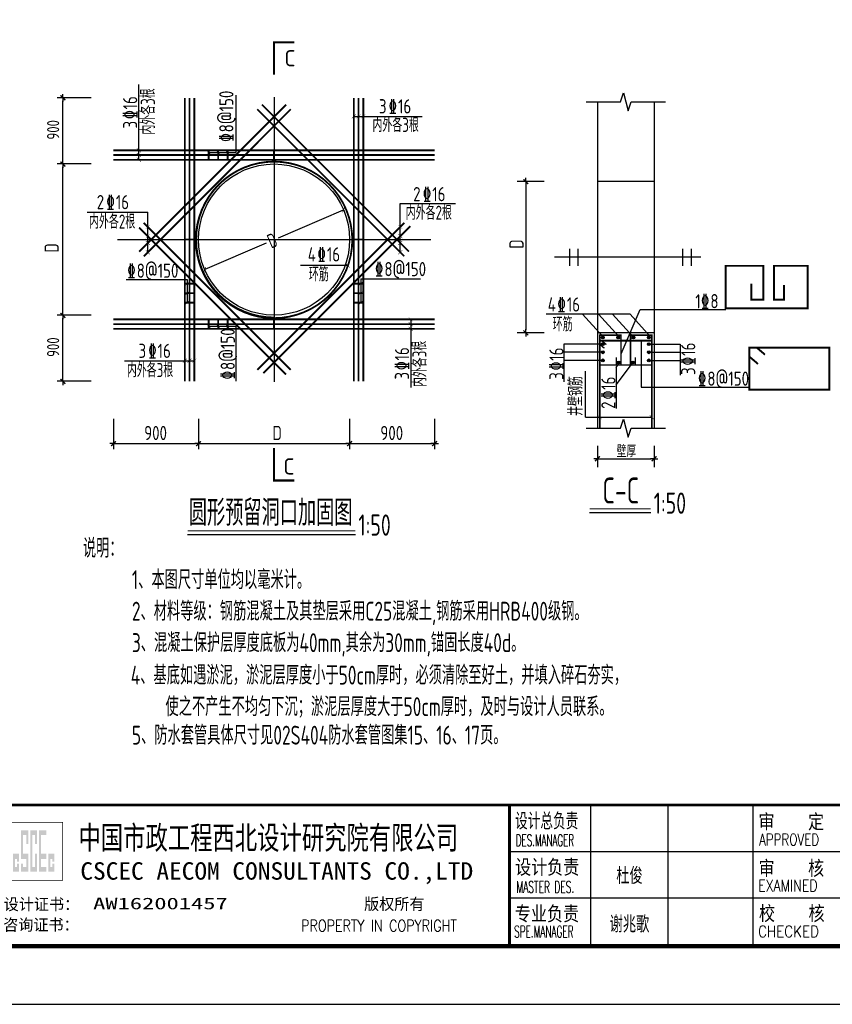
# Model space of a CAD drawing. Extents: x 1154951 to 1182252, y 3484725 to 3514600.
# Tile 2 of 55: x 1160436 to 1166458, y 3484725 to 3492020. Entities that reach past the tile are written whole.
import ezdxf
from ezdxf.enums import TextEntityAlignment as Align

# ---------------------------------------------------------------- set-up
doc = ezdxf.new("R2010")
doc.units = 0
doc.layers.get('0').update_dxf_attribs({"linetype": 'CONTINUOUS'})
doc.layers.get('Defpoints').update_dxf_attribs({"linetype": 'CONTINUOUS'})
for name, color, linetype in [('BZ', 3, 'CONTINUOUS'), ('DIM', 4, 'CONTINUOUS'), ('GPSCOMMON', 7, 'CONTINUOUS'), ('HATCH', 251, 'CONTINUOUS'), ('REIN', 1, 'CONTINUOUS'), ('THICK', 6, 'CONTINUOUS'), ('THIN', 7, 'CONTINUOUS'), ('线路', 3, 'CONTINUOUS'), ('轴线', 5, 'CONTINUOUS')]:
    doc.layers.add(name, color=color, linetype=linetype)
doc.layers.add('标注', color=7, linetype='CONTINUOUS', lineweight=25)
doc.layers.add('钢筋', color=1, linetype='CONTINUOUS', lineweight=40)
doc.styles.add('gpshz', font='tssdeng.shx', dxfattribs={"width": 0.8, "height": 2.5, "bigfont": 'hztxt.shx'})
doc.styles.add('TSSD_Dimension', font='tssdeng.shx', dxfattribs={"width": 0.7, "bigfont": 'Hztxt.shx'})
doc.styles.add('TSSD_Rein', font='tssdeng.shx', dxfattribs={"width": 0.7, "bigfont": 'hztxt.shx'})
doc.styles.add('图签', font='txt', dxfattribs={"width": 0.66})
doc.styles.add('图签 1', font='romanc.shx', dxfattribs={"width": 0.8})
doc.styles.add('图签1', font='romanc.shx', dxfattribs={"width": 0.8})
doc.dimstyles.new('TSSD_30_30', dxfattribs={"dimtxt": 105, "dimasz": 30, "dimexe": 30, "dimexo": 75, "dimgap": 30, "dimtad": 1, "dimdec": 0, "dimzin": 0, "dimdsep": 46, "dimtxsty": 'TSSD_Dimension', "dimblk": 'ARCHTICK', "dimblk1": 'ARCHTICK', "dimblk2": 'ARCHTICK', "dimcen": 0, "dimdle": 30, "dimclrt": 7, "dimadec": 0, "dimazin": 0, "dimtfac": 1, "dimtdec": 0, "dimtix": 1, "dimtmove": 2, "dimatfit": 3, "dimfxl": 0, "dimtolj": 1, "dimtzin": 0, "dimarcsym": 0})

# ---------------------------------------------------------------- blocks, each defined once
blk = doc.blocks.new('BLK')
at = {"layer": 'BZ'}
for q in [(-1.090182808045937, 0), (1.090182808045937, 0)]:
    blk.add_line((0, 0), q, dxfattribs=at)
at = {"layer": 'BZ', "const_width": 0.4}
blk.add_lwpolyline([(-0.7071067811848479, -0.7071067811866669), (0.7071067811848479, 0.7071067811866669)], dxfattribs=at)
blk = doc.blocks.new('_ARCHTICK')
at = {"color": 0, "linetype": 'ByBlock', "const_width": 0.15}
blk.add_lwpolyline([(-0.5, -0.5), (0.5, 0.5)], dxfattribs=at)
blk = doc.blocks.new('*D382')
at = {"layer": 'Defpoints', "color": 0}
for p in [(1162835.850580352, 3490611.239138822), (1161807.250757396, 3490168.088595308)]:
    blk.add_point(p, dxfattribs=at)
at = {"layer": 'DIM', "color": 0, "lineweight": -2}
for p, q in [((1162353.159972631, 3490403.28206904), (1162835.850580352, 3490611.239138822)), ((1162261.709253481, 3490363.882455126), (1161807.250757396, 3490168.088595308))]:
    blk.add_line(p, q, dxfattribs=at)
at = {"layer": 'DIM', "color": 0, "lineweight": -2, "xscale": 30, "yscale": 30, "zscale": 30}
for p, rotation in [((1162835.850580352, 3490611.239138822), 23.30777479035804), ((1161807.250757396, 3490168.088595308), 203.307774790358)]:
    blk.add_blockref('_ARCHTICK', p, dxfattribs=dict(at, rotation=rotation))
at = {"layer": 'DIM', "color": 7, "insert": (1162307.434613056, 3490383.582262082), "char_height": 105, "attachment_point": 5, "rotation": 23.307774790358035, "style": 'TSSD_Dimension'}
blk.add_mtext('\\A1;D', dxfattribs=at)
blk = doc.blocks.new('*U286')
at = {"linetype": 'Continuous'}
h = blk.add_hatch(color=0, dxfattribs=at)
h.paths.add_polyline_path([(30.15279718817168, 24.2084450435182), (30.15279718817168, 23.66650080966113), (29.78800725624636, 23.66650080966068), (29.78800725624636, 25.05707161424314), (30.15279718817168, 25.05707161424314), (30.1527971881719, 24.57749438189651), (30.49327569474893, 24.57749438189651), (30.49327569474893, 25.93949381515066), (29.4475295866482, 25.93949381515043), (29.44752958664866, 22.84162790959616), (30.49327569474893, 22.84162790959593), (30.49327569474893, 24.20844504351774)])
h.paths.add_polyline_path([(30.83375242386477, 24.2084450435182), (30.83375242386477, 22.84162790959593), (32.10040034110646, 22.84162790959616), (32.10040034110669, 25.93949381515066), (31.17422925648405, 25.93949381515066), (31.17422925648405, 29.15941234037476), (31.75992197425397, 29.15941234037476), (31.75992197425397, 27.64394824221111), (32.10040034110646, 27.64394824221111), (32.10040034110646, 29.98428517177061), (30.83375242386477, 29.98428517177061), (30.83375242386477, 25.05707161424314), (31.75992197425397, 25.05707161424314), (31.75992197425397, 23.66650080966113), (31.17422925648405, 23.66650080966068), (31.17422925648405, 24.20844504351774)])
h.paths.add_polyline_path([(33.25189752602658, 25.93949381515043), (33.25189752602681, 23.66650080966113), (32.78135460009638, 23.6665008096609), (32.78135460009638, 29.15941234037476), (33.25189752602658, 29.15941234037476), (33.25189752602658, 27.64394824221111), (33.59237578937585, 27.64394824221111), (33.59237578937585, 29.98428517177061), (32.44087776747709, 29.98428517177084), (32.44087776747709, 22.84162790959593), (33.59237578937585, 22.84162790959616), (33.59237578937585, 25.93949381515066)])
h.paths.add_polyline_path([(35.21869199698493, 29.98428517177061), (33.9328524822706, 29.98428517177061), (33.93285248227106, 22.84162790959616), (35.21869199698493, 22.84162790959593), (35.21869199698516, 23.66650080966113), (34.27333004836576, 23.66650080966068), (34.27333004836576, 25.05707161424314), (35.21869199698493, 25.05707161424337), (35.21869199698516, 25.93949381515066), (34.27333004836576, 25.93949381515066), (34.27333004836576, 29.15941234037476), (35.21869199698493, 29.15941234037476)])
h.paths.add_polyline_path([(36.25006911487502, 24.2084450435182), (36.25006911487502, 23.66650080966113), (35.89964768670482, 23.66650080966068), (35.89964768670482, 25.05707161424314), (36.25006911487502, 25.05707161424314), (36.25006911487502, 24.57749438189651), (36.59054737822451, 24.57749438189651), (36.59054737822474, 25.93949381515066), (35.55917026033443, 25.93949381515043), (35.55917026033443, 22.84162790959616), (36.59054737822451, 22.84162790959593), (36.59054737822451, 24.20844504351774)])
at = {"color": 0}
for p, q in [((129.0000672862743, 10.33889938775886), (129.0000672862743, 34.3388993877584)), ((142.3630985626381, 10.33889938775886), (142.3630985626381, 34.3388993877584)), ((157.0000672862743, 10.33889938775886), (157.0000672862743, 34.3388993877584)), ((115.0000672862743, 26.33889938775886), (329.9999999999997, 26.33889938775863)), ((115.0000672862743, 18.33889938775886), (327.0000867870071, 18.33889938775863))]:
    blk.add_line(p, q, dxfattribs=at)
blk.add_lwpolyline([(0, 0), (419.9999999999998, 0), (419.9999999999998, 296.9999999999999), (0, 296.9999999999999)], close=True, dxfattribs=at)
for points, const_width in [([(409.9999999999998, 10), (409.9999999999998, 286.9999999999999), (24.99999999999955, 286.9999999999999), (24.99999999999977, 10), (409.9999999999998, 10)], 0.75), ([(24.99999999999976, 34.3388993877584), (409.9999999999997, 34.3388993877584)], 0.5), ([(115.0000672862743, 10.33889938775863), (115.0000672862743, 34.3388993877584)], 0.5)]:
    blk.add_lwpolyline(points, dxfattribs=dict(at, const_width=const_width))
at = {"color": 0, "linetype": 'Continuous', "const_width": 0.1071428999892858}
blk.add_lwpolyline([(28.00000022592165, 21.33890896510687), (38.00003976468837, 21.33890896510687), (38.00003976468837, 31.33893651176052), (28.00000022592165, 31.33893651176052)], close=True, dxfattribs=at)
at = {"color": 0, "linetype": 'Continuous'}
for s, height, style, width, p in [('设计总负责', 2.5, '图签', 0.67, (115.9762262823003, 30.39311934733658)), ('审    定', 2.5, '图签', 0.85, (157.919485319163, 30.22119792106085)), ('中国市政工程西北设计研究院有限公司', 4, '图签', 0.74, (40.74031089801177, 26.7076074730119)), ('DES.MANAGER', 2, '图签1', 0.55, (116.0970801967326, 27.26312078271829)), ('APPROVED', 2, '图签 1', 0.75, (158.0180848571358, 27.38048069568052)), ('CSCEC AECOM CONSULTANTS CO.,LTD', 3, '图签', 1.07, (41.05886777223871, 21.4737122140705)), ('设计负责', 2.5, '图签', 0.85, (115.9767535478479, 22.40145202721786)), ('审    核', 2.5, '图签', 0.85, (157.9236649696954, 22.21335076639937)), ('MASTER DES.', 2, '图签1', 0.57, (116.2074078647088, 19.20291335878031)), ('EXAMINED', 2, '图签 1', 0.79, (157.8795598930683, 19.4615325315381)), ('专业负责', 2.5, '图签', 0.85, (115.9450296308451, 14.37786088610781)), ('校    核', 2.5, '图签', 0.85, (158.0022025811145, 14.42381491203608)), ('PROPERTY IN COPYRIGHT', 2, '图签 1', 0.8, (79.10583849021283, 12.54965083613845)), ('CHECKED', 2, '图签 1', 0.85, (157.8461097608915, 11.54753890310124)), ('SPE.MANAGER', 2, '图签 1', 0.56, (115.8134502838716, 11.53497018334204))]:
    blk.add_text(s, height=height, dxfattribs=dict(at, style=style, width=width)).set_placement(p)
at = {"color": 0, "linetype": 'Continuous', "style": '图签'}
for s, p in [('设计证书：', (27.84977677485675, 16.23725599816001)), ('版权所有', (89.95727484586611, 16.2852062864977)), ('咨询证书：', (27.76351741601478, 12.7046150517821))]:
    blk.add_text(s, height=2, dxfattribs=at).set_placement(p)
at = {"color": 0, "linetype": 'Continuous', "style": '图签', "flags": 8}
for tag, width, p, p2 in [('设计总负责', 0.6110455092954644, (130.2500672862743, 28.98889938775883), (141.1130985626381, 28.98889938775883)), ('工程名称', 2.98828125, (283.2500867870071, 28.98889938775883), (325.7500867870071, 28.98889938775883)), ('图纸编号', 2.575162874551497, (345.132006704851, 28.98889938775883), (381.7565453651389, 28.98889938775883)), ('子项名称', 2.98828125, (283.2500867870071, 20.98889938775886), (325.7500867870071, 20.98889938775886))]:
    blk.add_attdef(tag, text='', height=2.5, dxfattribs=dict(at, width=width)).set_placement(p, p2, align=Align.FIT)
at = {"color": 0, "linetype": 'Continuous', "ltscale": 0.055, "style": '图签', "flags": 8}
for tag, width, p, p2 in [('审定', 1.6171875, (172.2500672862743, 28.98889938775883), (183.7500672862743, 28.98889938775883)), ('设计', 1.617187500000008, (214.2500672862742, 28.98889938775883), (225.7500672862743, 28.98889938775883)), ('工程编号', 0.738284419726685, (256.2500417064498, 28.98889938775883), (266.7500867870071, 28.98889938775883)), ('版本', 1.530604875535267, (397.8656986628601, 28.98889938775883), (408.7499999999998, 28.98889938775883)), ('设计负责', 0.7638068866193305, (130.2500672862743, 20.98889938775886), (141.1130985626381, 20.98889938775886)), ('审核', 1.6171875, (172.2500672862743, 20.98889938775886), (183.7500672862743, 20.98889938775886)), ('注册工程师', 0.6468750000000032, (214.2500672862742, 20.98889938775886), (225.7500672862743, 20.98889938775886)), ('图纸比例', 0.738284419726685, (256.2500417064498, 20.98889938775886), (266.7500867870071, 20.98889938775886)), ('专业负责', 0.7638068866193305, (130.2500672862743, 12.65000000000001), (141.1130985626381, 12.65000000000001)), ('校核', 1.6171875, (172.2500672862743, 12.65000000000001), (183.7500672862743, 12.65000000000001)), ('注册建筑师', 0.6468750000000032, (214.2500672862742, 12.65000000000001), (225.7500672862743, 12.65000000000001)), ('出图日期', 0.738284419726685, (256.2500417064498, 12.65000000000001), (266.7500867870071, 12.65000000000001))]:
    blk.add_attdef(tag, text='', height=2.5, dxfattribs=dict(at, width=width)).set_placement(p, p2, align=Align.FIT)
at = {"color": 0, "linetype": 'Continuous', "style": '图签'}
for tag, p, width in [('设计证书', (43.25710667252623, 16.37228537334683), 1.55), ('咨询证书', (43.25710667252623, 12.87706704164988), 0.9)]:
    blk.add_attdef(tag, p, '', height=2, dxfattribs=dict(at, width=width))
at = {"color": 0, "linetype": 'Continuous', "style": '图签', "width": 0.85}
for tag, height, p in [('图纸名称_2_1', 2.2, (305.023006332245, 15.12169911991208)), ('图纸名称_1_1', 2.5, (305.023006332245, 13.35442681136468)), ('图纸名称_2_2', 2.2, (305.023006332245, 11.51173904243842))]:
    blk.add_attdef(tag, text='', height=height, dxfattribs=at).set_placement(p, align=Align.CENTER)
blk = doc.blocks.new('20180504.1608288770')
at = {"layer": 'HATCH', "ltscale": 0.1}
for points in [[(1164746.865021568, 3489665.13738279, 0.9999999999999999), (1164767.865021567, 3489665.13738279, 0.9999999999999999)], [(1164882.365451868, 3489665.13738279, 0.9999999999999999), (1164861.365451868, 3489665.13738279, 0.9999999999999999)], [(1164973.17166626, 3489665.13738279, 0.9999999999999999), (1164994.17166626, 3489665.13738279, 0.9999999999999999)], [(1165108.67209656, 3489665.13738279, 0.9999999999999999), (1165087.67209656, 3489665.13738279, 0.9999999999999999)], [(1164767.865021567, 3489615.555715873, 0.9999999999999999), (1164746.865021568, 3489615.555715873, 0.9999999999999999)], [(1165087.67209656, 3489615.555715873, 0.9999999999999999), (1165108.67209656, 3489615.555715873, 0.9999999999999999)], [(1164746.865021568, 3489555.701916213, 0.9999999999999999), (1164767.865021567, 3489555.701916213, 0.9999999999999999)], [(1164767.865021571, 3489495.848116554, 0.9999999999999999), (1164746.865021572, 3489495.848116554, 0.9999999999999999)], [(1164767.865021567, 3489495.848116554, 0.9999999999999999), (1164746.865021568, 3489495.848116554, 0.9999999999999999)], [(1165087.67209656, 3489555.701916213, 0.9999999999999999), (1165108.67209656, 3489555.701916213, 0.9999999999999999)], [(1165087.67209656, 3489495.848116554, 0.9999999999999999), (1165108.67209656, 3489495.848116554, 0.9999999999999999)], [(1165108.672096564, 3489495.848116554, 0.9999999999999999), (1165087.672096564, 3489495.848116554, 0.9999999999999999)], [(1164864.809626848, 3489479.819867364, 0.9999999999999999), (1164885.809626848, 3489479.819867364, 0.9999999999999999)], [(1164968.524123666, 3489479.819867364, 0.9999999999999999), (1164989.524123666, 3489479.819867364, 0.9999999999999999)]]:
    blk.add_hatch(color=256, dxfattribs=at).paths.add_polyline_path(points)
at = {"color": 7}
for p, q in [((1161319.5126774, 3490981.899223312), (1161319.5126774, 3491539.058461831)), ((1162039.151542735, 3491460.555781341), (1162039.151542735, 3491034.878980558)), ((1164717.768559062, 3491410.853566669), (1164717.768559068, 3488993.282914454)), ((1165137.768559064, 3491410.853566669), (1165137.768559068, 3488993.282914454)), ((1162915.648334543, 3491303.139471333), (1163418.999646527, 3491303.139471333)), ((1161837.071900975, 3491034.878980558), (1162039.151542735, 3491034.878980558)), ((1165137.768559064, 3490819.912907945), (1164717.768559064, 3490819.912907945)), ((1163256.487175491, 3490296.748547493), (1163256.487175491, 3490658.212218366)), ((1163256.487175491, 3490658.212218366), (1163666.075522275, 3490658.212218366)), ((1160935.381323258, 3490594.34989173), (1161385.638266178, 3490594.34989173)), ((1164510.193428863, 3490322.912907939), (1164510.193428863, 3490196.912907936)), ((1164573.193428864, 3490322.912907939), (1164573.193428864, 3490196.912907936)), ((1165348.717724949, 3490322.912907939), (1165348.717724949, 3490196.912907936)), ((1165411.717724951, 3490322.912907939), (1165411.717724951, 3490196.912907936)), ((1161224.908926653, 3490094.250545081), (1161677.932785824, 3490094.250545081)), ((1161677.932785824, 3490094.250545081), (1161677.932785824, 3489923.648640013)), ((1162963.826787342, 3490100.984850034), (1163407.349247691, 3490100.984850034)), ((1162963.826787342, 3490100.984850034), (1162963.826787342, 3489923.648640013)), ((1164892.768559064, 3489545.078721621), (1165032.941297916, 3489873.894411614)), ((1165032.941297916, 3489873.894411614), (1165668.010039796, 3489873.894411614)), ((1163333.610050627, 3489799.532641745), (1163333.610050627, 3489293.785961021)), ((1164959.214101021, 3489839.319732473), (1164337.838744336, 3489839.319732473)), ((1164757.485731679, 3489671.835398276), (1164607.479504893, 3489839.319732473)), ((1164876.47032781, 3489671.835398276), (1164726.464101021, 3489839.319732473)), ((1164979.066790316, 3489671.835398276), (1164829.060563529, 3489839.319732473)), ((1165109.22032781, 3489671.835398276), (1164959.214101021, 3489839.319732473)), ((1161837.071900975, 3489748.927650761), (1162039.151542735, 3489748.927650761)), ((1162039.151542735, 3489748.927650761), (1162039.151542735, 3489342.923934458)), ((1165137.768559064, 3489699.912907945), (1164717.768559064, 3489699.912907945)), ((1164468.426380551, 3489615.555715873), (1164468.426380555, 3489337.883720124)), ((1164757.365021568, 3489615.555715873), (1164468.426380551, 3489615.555715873)), ((1165098.172096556, 3489615.555715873), (1165330.031467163, 3489615.555715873)), ((1165330.031467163, 3489615.555715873), (1165330.031467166, 3489386.754350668)), ((1164757.365021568, 3489555.701916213), (1164468.426380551, 3489555.701916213)), ((1165098.172096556, 3489555.701916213), (1165330.031467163, 3489555.701916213)), ((1161211.964019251, 3489493.187060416), (1161729.879430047, 3489493.187060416)), ((1164757.365021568, 3489495.848116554), (1164468.426380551, 3489495.848116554)), ((1164757.365021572, 3489495.848116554), (1164468.426380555, 3489495.848116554)), ((1164856.475077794, 3489315.740083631), (1164976.685740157, 3489474.664167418)), ((1164856.475077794, 3489444.085031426), (1164879.605229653, 3489474.664167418)), ((1164856.475077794, 3489444.085031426), (1164856.475077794, 3489139.497355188)), ((1165098.172096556, 3489495.848116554), (1165330.031467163, 3489495.848116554)), ((1165098.17209656, 3489495.848116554), (1165330.031467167, 3489495.848116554)), ((1164628.431209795, 3489074.958453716), (1164628.431209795, 3489416.529260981)), ((1164628.431209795, 3489074.958453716), (1165120.268559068, 3489074.958453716)), ((1164717.768559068, 3488863.924262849), (1164717.768559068, 3488704.58503879)), ((1165137.768559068, 3488863.924262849), (1165137.768559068, 3488704.58503879)), ((1164738.768559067, 3488767.585038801), (1165116.768559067, 3488767.585038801))]:
    blk.add_line(p, q, dxfattribs=at)
at = {"color": 7, "ltscale": 0.01}
for p, q in [((1160964.995943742, 3491440.715932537), (1160714.791669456, 3491440.715932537)), ((1160756.791669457, 3490971.71593254), (1160756.791669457, 3491419.715932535)), ((1160964.995943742, 3490950.715932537), (1160714.791669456, 3490950.715932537)), ((1160964.995943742, 3490950.715932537), (1160714.791669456, 3490950.715932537)), ((1160756.791669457, 3489851.71593254), (1160756.791669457, 3490929.715932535)), ((1164322.26799012, 3490819.912907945), (1164123.903917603, 3490819.912907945)), ((1164186.903917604, 3490798.912907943), (1164186.903917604, 3489720.912907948)), ((1160964.995943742, 3489830.715932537), (1160714.791669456, 3489830.715932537)), ((1160964.995943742, 3489830.715932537), (1160714.791669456, 3489830.715932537)), ((1160756.791669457, 3489361.71593254), (1160756.791669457, 3489809.715932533)), ((1164322.26799012, 3489699.912907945), (1164123.903917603, 3489699.912907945)), ((1160964.995943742, 3489340.715932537), (1160714.791669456, 3489340.715932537)), ((1161131.062720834, 3489062.794041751), (1161131.062720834, 3488837.205395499))]:
    blk.add_line(p, q, dxfattribs=at)
for p, q in [((1161385.638266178, 3490296.748547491), (1161385.638266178, 3490594.34989173)), ((1162865.872396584, 3490199.173072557), (1162517.943382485, 3490199.173072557)), ((1165042.221033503, 3489641.932826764), (1165042.221033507, 3489297.954957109)), ((1165042.221033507, 3489297.954957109), (1165843.262202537, 3489297.954957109))]:
    blk.add_line(p, q)
at = {"const_width": 3}
for points in [[(1162897.396769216, 3491288.290228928), (1162927.095254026, 3491317.988713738)], [(1162932.396769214, 3491288.290228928), (1162962.095254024, 3491317.988713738)], [(1162967.396769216, 3491288.290228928), (1162997.095254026, 3491317.988713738)], [(1161334.361919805, 3491037.049980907), (1161304.663434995, 3491066.748465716)], [(1161851.92114338, 3491020.029738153), (1161822.222658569, 3491049.728222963)], [(1161921.345525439, 3491020.029738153), (1161891.647040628, 3491049.728222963)], [(1161990.699526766, 3491020.029738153), (1161961.001041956, 3491049.728222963)], [(1161334.361919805, 3491002.049980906), (1161304.663434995, 3491031.748465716)], [(1161334.361919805, 3490967.049980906), (1161304.663434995, 3490996.748465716)], [(1161370.789023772, 3490469.834075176), (1161400.487508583, 3490499.532559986)], [(1163271.336417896, 3490469.834075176), (1163241.637933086, 3490499.532559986)], [(1161370.789023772, 3490400.810991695), (1161400.487508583, 3490430.509476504)], [(1161400.487508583, 3490350.922388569), (1161370.789023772, 3490380.62087338)], [(1163271.336417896, 3490400.810991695), (1163241.637933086, 3490430.509476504)], [(1163241.637933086, 3490350.922388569), (1163271.336417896, 3490380.62087338)], [(1161400.487508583, 3490281.899305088), (1161370.789023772, 3490311.597789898)], [(1163241.637933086, 3490281.899305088), (1163271.336417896, 3490311.597789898)], [(1162880.721638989, 3490184.323830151), (1162851.023154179, 3490214.022314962)], [(1161663.083543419, 3490048.799397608), (1161692.782028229, 3490078.497882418)], [(1162948.977544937, 3490048.799397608), (1162978.676029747, 3490078.497882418)], [(1161663.083543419, 3489978.799397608), (1161692.782028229, 3490008.497882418)], [(1162948.977544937, 3489978.799397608), (1162978.676029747, 3490008.497882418)], [(1161663.083543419, 3489908.799397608), (1161692.782028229, 3489938.497882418)], [(1162948.977544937, 3489908.799397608), (1162978.676029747, 3489938.497882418)], [(1163348.459293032, 3489784.683399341), (1163318.760808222, 3489814.38188415)], [(1161851.92114338, 3489734.078408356), (1161822.22265857, 3489763.776893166)], [(1161921.345525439, 3489734.078408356), (1161891.647040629, 3489763.776893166)], [(1161990.699526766, 3489734.078408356), (1161961.001041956, 3489763.776893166)], [(1163348.459293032, 3489749.68339934), (1163318.760808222, 3489779.38188415)], [(1163348.459293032, 3489714.68339934), (1163318.760808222, 3489744.38188415)], [(1161645.030187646, 3489478.337818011), (1161674.728672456, 3489508.036302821)], [(1161680.030187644, 3489478.337818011), (1161709.728672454, 3489508.036302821)], [(1161715.030187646, 3489478.337818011), (1161744.728672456, 3489508.036302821)], [(1164750.11780147, 3489060.109211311), (1164720.41931666, 3489089.807696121)], [(1165135.117801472, 3489060.109211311), (1165105.419316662, 3489089.807696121)]]:
    blk.add_lwpolyline(points, dxfattribs=at)
at = {"color": 7}
for centre, radius in [((1162321.062720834, 3490390.715932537), 560), ((1164875.309626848, 3489479.819867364), 10.5), ((1164979.024123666, 3489479.819867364), 10.5)]:
    blk.add_circle(centre, radius, dxfattribs=at)
at = {"color": 5}
for centre in [(1164757.365021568, 3489665.13738279), (1164871.865451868, 3489665.13738279), (1164983.67166626, 3489665.13738279), (1165098.17209656, 3489665.13738279), (1164757.365021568, 3489615.555715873), (1165098.17209656, 3489615.555715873), (1164757.365021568, 3489555.701916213), (1164757.365021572, 3489495.848116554), (1164757.365021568, 3489495.848116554), (1165098.17209656, 3489555.701916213), (1165098.17209656, 3489495.848116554), (1165098.172096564, 3489495.848116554)]:
    blk.add_circle(centre, 10.5, dxfattribs=at)
at = {"layer": 'BZ', "lineweight": -2}
for p, q in [((1164717.768559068, 3488767.585038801), (1164694.874720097, 3488767.585038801)), ((1164717.768559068, 3488767.585038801), (1164740.662398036, 3488767.585038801)), ((1165137.768559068, 3488767.585038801), (1165114.874720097, 3488767.585038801)), ((1165137.768559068, 3488767.585038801), (1165160.662398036, 3488767.585038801))]:
    blk.add_line(p, q, dxfattribs=at)
at = {"layer": 'BZ', "lineweight": -2, "const_width": 8.399999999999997}
for points in [[(1164732.617801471, 3488782.434281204), (1164702.919316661, 3488752.735796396)], [(1165122.919316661, 3488752.735796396), (1165152.617801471, 3488782.434281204)]]:
    blk.add_lwpolyline(points, dxfattribs=at)
at = {"layer": 'DIM'}
for p, q in [((1161761.062720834, 3489062.794041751), (1161761.062720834, 3488837.205395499)), ((1162881.062720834, 3489062.794041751), (1162881.062720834, 3488837.205395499)), ((1163511.062720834, 3489062.794041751), (1163511.062720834, 3488837.205395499)), ((1161152.062720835, 3488879.205395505), (1161740.062720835, 3488879.205395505)), ((1161782.062720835, 3488879.205395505), (1162860.062720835, 3488879.205395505)), ((1162902.062720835, 3488879.205395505), (1163490.062720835, 3488879.205395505))]:
    blk.add_line(p, q, dxfattribs=at)
at = {"layer": 'REIN', "linetype": 'ByBlock', "lineweight": 40}
blk.add_line((1164735.268559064, 3489641.932826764), (1165120.268559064, 3489641.932826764), dxfattribs=at)
at = {"layer": 'REIN', "linetype": 'ByBlock', "lineweight": 40, "const_width": 10.5}
for points in [[(1164735.268559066, 3488993.282914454), (1164735.268559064, 3489682.412907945), (1164892.768559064, 3489682.412907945), (1164892.768559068, 3489462.062082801)], [(1165120.268559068, 3488993.282914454), (1165120.268559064, 3489682.412907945), (1164962.768559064, 3489682.412907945), (1164962.768559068, 3489462.062082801)], [(1165120.268559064, 3489641.932826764), (1164735.268559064, 3489641.932826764)], [(1164735.268559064, 3489614.466931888), (1164769.063640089, 3489585.681754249)], [(1164748.958998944, 3489641.668454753), (1164783.614305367, 3489612.638551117)], [(1164857.768559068, 3489517.894522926), (1164857.768559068, 3489462.401227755)], [(1164997.768559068, 3489517.894522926), (1164997.768559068, 3489462.401227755)], [(1165120.268559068, 3489462.062082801), (1164735.268559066, 3489462.062082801)]]:
    blk.add_lwpolyline(points, dxfattribs=at)
at = {"layer": 'THICK', "const_width": 15}
for points in [[(1162471.062720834, 3491851.466115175), (1162321.062720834, 3491851.466115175), (1162321.062720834, 3491611.466115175)], [(1162321.062720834, 3488845.961165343), (1162321.062720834, 3488605.961165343), (1162471.062720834, 3488605.961165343)]]:
    blk.add_lwpolyline(points, dxfattribs=at)
at = {"layer": 'THIN'}
for points in [[(1164633.768559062, 3491410.853566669), (1164888.768559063, 3491410.853566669), (1164909.768559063, 3491476.853566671), (1164945.768559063, 3491344.853566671), (1164966.768559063, 3491410.853566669), (1165221.768559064, 3491410.853566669)], [(1164633.768559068, 3488993.282914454), (1164888.768559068, 3488993.282914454), (1164909.768559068, 3489059.282914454), (1164945.768559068, 3488927.282914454), (1164966.768559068, 3488993.282914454), (1165221.768559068, 3488993.282914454)]]:
    blk.add_lwpolyline(points, dxfattribs=at)
at = {"layer": '轴线', "color": 2, "ltscale": 0.05}
for p, q in [((1162321.062720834, 3491445.513335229), (1162321.062720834, 3489335.918529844)), ((1161161.561767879, 3490390.715932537), (1163484.165511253, 3490390.715932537)), ((1165483.408931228, 3490259.912907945), (1164400.404685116, 3490259.912907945))]:
    blk.add_line(p, q, dxfattribs=at)
at = {"layer": '轴线', "color": 2, "linetype": 'ByBlock', "ltscale": 0.1}
for p, q in [((1164659.420050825, 3488369.342273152), (1165112.335763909, 3488369.342273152)), ((1161680.600492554, 3488206.998894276), (1162923.874495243, 3488206.998894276))]:
    blk.add_line(p, q, dxfattribs=at)
at = {"layer": '轴线', "color": 2, "linetype": 'ByBlock', "ltscale": 0.1, "const_width": 7}
for points in [[(1164659.420050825, 3488395.496445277), (1165112.335763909, 3488395.496445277)], [(1161680.600492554, 3488233.153066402), (1162923.874495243, 3488233.153066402)]]:
    blk.add_lwpolyline(points, dxfattribs=at)
at = {"layer": '钢筋', "color": 1, "linetype": 'Continuous', "lineweight": -2, "ltscale": 0.01, "const_width": 13.5, "flags": 128}
for points in [[(1161659.879430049, 3489340.715932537), (1161659.879430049, 3491440.715932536)], [(1161694.879430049, 3489340.715932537), (1161694.879430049, 3491440.715932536)], [(1161729.879430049, 3489340.715932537), (1161729.879430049, 3491440.715932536)], [(1162912.246011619, 3489340.715932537), (1162912.246011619, 3491440.715932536)], [(1162947.246011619, 3489340.715932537), (1162947.246011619, 3491440.715932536)], [(1162982.246011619, 3489340.715932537), (1162982.246011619, 3491440.715932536)], [(1162410.294865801, 3491390.428230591), (1161321.350422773, 3490301.483787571)], [(1162444.806407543, 3491355.916688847), (1161355.861964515, 3490266.972245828)], [(1162197.319034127, 3491355.916688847), (1163286.263477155, 3490266.972245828)], [(1162231.83057587, 3491390.42823059), (1163320.775018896, 3490301.48378757)], [(1161131.062720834, 3491051.899223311), (1163511.062720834, 3491051.899223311)], [(1161836.958213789, 3490981.899223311), (1161836.958213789, 3491051.899223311)], [(1161906.958213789, 3490981.899223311), (1161906.958213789, 3491051.899223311)], [(1161976.958213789, 3490981.899223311), (1161976.958213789, 3491051.899223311)], [(1162321.062720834, 3490969.105567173), (1162321.062720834, 3491051.899223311)], [(1161131.062720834, 3491016.899223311), (1163511.062720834, 3491016.899223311)], [(1161131.062720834, 3490981.899223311), (1163511.062720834, 3490981.899223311)], [(1162410.012196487, 3489390.720965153), (1161321.067753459, 3490479.665408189)], [(1162444.806407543, 3489425.515176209), (1161355.861964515, 3490514.459619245)], [(1162197.319034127, 3489425.515176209), (1163286.263477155, 3490514.459619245)], [(1162241.593380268, 3489400.766438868), (1163330.537823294, 3490489.710881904)], [(1161659.879430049, 3490390.715932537), (1161743.562720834, 3490390.715932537)], [(1162898.562720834, 3490390.715932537), (1162982.246011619, 3490390.715932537)], [(1161659.879430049, 3490063.648640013), (1161729.879430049, 3490063.648640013)], [(1162912.246011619, 3490063.648640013), (1162982.246011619, 3490063.648640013)], [(1161659.879430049, 3489993.648640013), (1161729.879430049, 3489993.648640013)], [(1162912.246011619, 3489993.648640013), (1162982.246011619, 3489993.648640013)], [(1161659.879430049, 3489923.648640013), (1161729.879430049, 3489923.648640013)], [(1162912.246011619, 3489923.648640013), (1162982.246011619, 3489923.648640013)], [(1161131.062720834, 3489799.532641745), (1163511.062720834, 3489799.532641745)], [(1161836.958213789, 3489729.532641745), (1161836.958213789, 3489799.532641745)], [(1161906.958213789, 3489729.532641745), (1161906.958213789, 3489799.532641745)], [(1161976.958213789, 3489729.532641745), (1161976.958213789, 3489799.532641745)], [(1162321.062720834, 3489729.532641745), (1162321.062720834, 3489813.215932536)], [(1161131.062720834, 3489764.532641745), (1163511.062720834, 3489764.532641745)], [(1161131.062720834, 3489729.532641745), (1163511.062720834, 3489729.532641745)]]:
    blk.add_lwpolyline(points, dxfattribs=at)
blk.add_lwpolyline([(1162321.062720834, 3490968.215932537, 155633158552.915), (1162321.062720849, 3490968.215932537, 0.9999999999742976), (1162321.062720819, 3489813.215932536, 2.57022e-11), (1162321.062720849, 3489813.215932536, -2.57024e-11)], format="xyb", dxfattribs=at)
at = {"layer": '钢筋', "color": 0, "linetype": 'Continuous', "lineweight": -2, "ltscale": 0.01, "const_width": 14, "flags": 128}
for points in [[(1165857.205233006, 3490064.595786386), (1165857.205233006, 3489946.023741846), (1165947.371257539, 3489946.023741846), (1165947.371257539, 3490196.100073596), (1165668.010039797, 3490196.100073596), (1165668.010039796, 3489881.847951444), (1166274.572264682, 3489881.847951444), (1166274.572264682, 3490196.100073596), (1166025.32375877, 3490196.100073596), (1166025.32375877, 3489946.023741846), (1166099.805685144, 3489946.023741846), (1166099.805685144, 3490054.448732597)], [(1165843.262202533, 3489590.127063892), (1165843.262202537, 3489279.474684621), (1166435.473653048, 3489279.474684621), (1166435.473653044, 3489590.127063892), (1165843.262202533, 3489590.127063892)], [(1165895.049718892, 3489592.782553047), (1165959.251576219, 3489538.098208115)], [(1165843.262202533, 3489523.851630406), (1165907.464059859, 3489469.167285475)]]:
    blk.add_lwpolyline(points, dxfattribs=at)
at = {"layer": '钢筋', "color": 1, "linetype": 'Continuous', "lineweight": -2, "ltscale": 0.01}
for p in [(1161660.986141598, 3490063.648640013), (1161660.986141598, 3489993.648640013), (1161906.95821379, 3489784.469570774)]:
    blk.add_point(p, dxfattribs=at)
at = {"color": 7, "ltscale": 0.01}
for p, xscale, yscale, zscale, rotation in [((1160756.791669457, 3491440.715932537), 25.20000000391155, 25.20000000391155, 25.20000000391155, 270), ((1160756.791669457, 3491440.715932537), 21.00000000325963, 21.00000000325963, 21.00000000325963, 90), ((1160756.791669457, 3490950.715932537), 25.20000000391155, 25.20000000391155, 25.20000000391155, 270), ((1160756.791669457, 3490950.715932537), 21.00000000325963, 21.00000000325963, 21.00000000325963, 90), ((1160756.791669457, 3490950.715932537), 21.00000000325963, 21.00000000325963, 21.00000000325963, 270), ((1164186.903917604, 3490819.912907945), 25.20000000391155, 25.20000000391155, 25.20000000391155, 270), ((1164186.903917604, 3490819.912907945), 25.20000000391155, 25.20000000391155, 25.20000000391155, 270), ((1164186.903917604, 3490819.912907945), 21.00000000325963, 21.00000000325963, 21.00000000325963, 90), ((1160756.791669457, 3489828.42654864), 25.20000000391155, 25.20000000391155, 25.20000000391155, 270), ((1160756.791669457, 3489830.715932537), 21.00000000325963, 21.00000000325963, 21.00000000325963, 270), ((1160756.791669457, 3489830.715932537), 21.00000000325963, 21.00000000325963, 21.00000000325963, 90), ((1164186.903917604, 3489699.912907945), 25.20000000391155, 25.20000000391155, 25.20000000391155, 270), ((1164186.903917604, 3489699.912907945), 25.20000000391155, 25.20000000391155, 25.20000000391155, 270), ((1160756.791669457, 3489340.715932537), 25.20000000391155, 25.20000000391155, 25.20000000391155, 270), ((1160756.791669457, 3489340.715932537), 21.00000000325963, 21.00000000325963, 21.00000000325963, 270), ((1161131.062720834, 3488879.205395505), 25.19999999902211, 25.19999999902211, 25.19999999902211, 180), ((1164717.768559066, 3488767.585038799), 25.19999999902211, 25.19999999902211, 25.19999999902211, 180), ((1164717.768559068, 3488767.585038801), 25.19999999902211, 25.19999999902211, 25.19999999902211, 180), ((1165137.768559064, 3488767.585038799), 25.19999999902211, 25.19999999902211, 25.19999999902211, 180), ((1165137.768559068, 3488767.585038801), 25.19999999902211, 25.19999999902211, 25.19999999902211, 180)]:
    blk.add_blockref('BLK', p, dxfattribs=dict(at, xscale=xscale, yscale=yscale, zscale=zscale, rotation=rotation))
at = {"layer": 'DIM', "rotation": 180}
for p, xscale, yscale, zscale in [((1161761.062720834, 3488879.205395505), 25.19999999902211, 25.19999999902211, 25.19999999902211), ((1161761.062720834, 3488879.205395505), 20.99999999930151, 20.99999999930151, 20.99999999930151), ((1162881.062720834, 3488879.205395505), 25.19999999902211, 25.19999999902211, 25.19999999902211), ((1162881.062720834, 3488879.205395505), 20.99999999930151, 20.99999999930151, 20.99999999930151), ((1163511.062720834, 3488879.205395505), 25.19999999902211, 25.19999999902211, 25.19999999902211)]:
    blk.add_blockref('BLK', p, dxfattribs=dict(at, xscale=xscale, yscale=yscale, zscale=zscale))
at = {"layer": 'DIM', "xscale": 20.99999999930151, "yscale": 20.99999999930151, "zscale": 20.99999999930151}
for p in [(1161761.062720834, 3488879.205395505), (1162881.062720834, 3488879.205395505), (1163511.062720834, 3488879.205395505)]:
    blk.add_blockref('BLK', p, dxfattribs=at)
at = {"layer": 'GPSCOMMON'}
ref = blk.add_blockref('*U286', (1159120.421969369, 3484725.340241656), dxfattribs=dict(at, xscale=43, yscale=43))
ref.add_attrib('专业负责', '谢兆歌', dxfattribs={"layer": '0', "color": 0, "height": 107.5, "style": '图签', "width": 0.7, "flags": 8}).set_placement((1164954.73003512, 3485269.290241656), align=Align.CENTER)
ref.add_attrib('设计负责', '杜俊', dxfattribs={"layer": '0', "color": 0, "height": 107.5, "style": '图签', "width": 0.7, "flags": 8}).set_placement((1164954.73003512, 3485627.862915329), align=Align.CENTER)
ref.add_attrib('设计证书', 'AW162001457', (1160980.477556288, 3485429.34851271), dxfattribs={"layer": '0', "color": 0, "height": 86, "style": '图签', "width": 1.55})
for s, style, width, p in [('%%132', 'TSSD_Rein', 0.7, (1161305.747269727, 3491284.890371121)), ('16', 'gpshz', 0.8, (1161307.403174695, 3491355.018671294)), ('8@150', 'gpshz', 0.8, (1162019.982011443, 3491185.021443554)), ('%%132', 'TSSD_Rein', 0.7, (1162018.326106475, 3491114.893143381)), ('3', 'gpshz', 0.8, (1161307.002161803, 3491213.590574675)), ('%%132', 'TSSD_Rein', 0.7, (1165441.044021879, 3489458.916738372)), ('8@150', 'gpshz', 0.8, (1162030.639929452, 3489424.468760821)), ('%%132', 'TSSD_Rein', 0.7, (1163319.987985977, 3489424.745919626)), ('%%132', 'TSSD_Rein', 0.7, (1164464.705766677, 3489422.792311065)), ('%%132', 'TSSD_Rein', 0.7, (1162028.984024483, 3489354.340460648)), ('16', 'gpshz', 0.8, (1165442.699926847, 3489529.045038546)), ('16', 'gpshz', 0.8, (1163321.643890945, 3489494.874219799)), ('16', 'gpshz', 0.8, (1164466.361671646, 3489492.920611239)), ('%%132', 'TSSD_Rein', 0.7, (1164849.825649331, 3489207.306013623)), ('3', 'gpshz', 0.8, (1165442.298913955, 3489387.616941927)), ('3', 'gpshz', 0.8, (1163321.242878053, 3489353.446123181)), ('3', 'gpshz', 0.8, (1164465.960658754, 3489351.49251462)), ('16', 'gpshz', 0.8, (1164851.481554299, 3489277.434313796)), ('2', 'gpshz', 0.8, (1164851.080541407, 3489136.006217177))]:
    blk.add_text(s, height=105, rotation=90, dxfattribs=dict(style=style, width=width)).set_placement(p)
for s, height, style, width, p in [('3', 105, 'gpshz', 0.8, (1163098.494350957, 3491325.651941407)), ('%%132', 105, 'TSSD_Rein', 0.7, (1163169.794147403, 3491326.906833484)), ('16', 105, 'gpshz', 0.8, (1163239.922447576, 3491325.250928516)), ('2', 105, 'gpshz', 0.8, (1163352.00559122, 3490675.011009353)), ('%%132', 105, 'TSSD_Rein', 0.7, (1163423.305387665, 3490676.265901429)), ('16', 105, 'gpshz', 0.8, (1163493.433687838, 3490674.609996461)), ('2', 105, 'gpshz', 0.8, (1161007.087600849, 3490615.788642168)), ('%%132', 105, 'TSSD_Rein', 0.7, (1161078.387397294, 3490617.043534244)), ('16', 105, 'gpshz', 0.8, (1161148.515697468, 3490615.387629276)), ('4', 105, 'gpshz', 0.8, (1162571.036389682, 3490228.654376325)), ('%%132', 105, 'TSSD_Rein', 0.7, (1162642.336186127, 3490229.909268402)), ('16', 105, 'gpshz', 0.8, (1162712.4644863, 3490228.253363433)), ('%%132', 105, 'TSSD_Rein', 0.7, (1161233.15123018, 3490109.429708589)), ('8@150', 105, 'gpshz', 0.8, (1161303.279530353, 3490107.773803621)), ('%%132', 105, 'TSSD_Rein', 0.7, (1163068.736446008, 3490121.040387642)), ('8@150', 105, 'gpshz', 0.8, (1163138.864746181, 3490119.384482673)), ('4', 105, 'gpshz', 0.8, (1164349.077406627, 3489857.802989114)), ('%%132', 105, 'TSSD_Rein', 0.7, (1164420.377203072, 3489859.05788119)), ('16', 105, 'gpshz', 0.8, (1164490.505503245, 3489857.401976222)), ('1', 105, 'gpshz', 0.8, (1165442.787707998, 3489881.262868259)), ('%%132', 105, 'TSSD_Rein', 0.7, (1165484.18118047, 3489883.633251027)), ('8', 105, 'gpshz', 0.8, (1165554.309480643, 3489881.977346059)), ('3', 105, 'gpshz', 0.8, (1161317.055028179, 3489514.183113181)), ('%%132', 105, 'TSSD_Rein', 0.7, (1161388.354824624, 3489515.438005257)), ('16', 105, 'gpshz', 0.8, (1161458.483124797, 3489513.782100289)), ('%%132', 105, 'TSSD_Rein', 0.7, (1165461.710086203, 3489309.707687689)), ('8@150', 105, 'gpshz', 0.8, (1165531.838386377, 3489308.051782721)), ('说明：', 140, 'gpshz', 0.7, (1160904.747499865, 3488034.49613418)), ('      1、本图尺寸单位均以毫米计。', 140, 'gpshz', 0.7, (1160910.920728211, 3487801.162800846)), ('      2、材料等级：钢筋混凝土及其垫层采用C25混凝土,钢筋采用HRB400级钢。', 140, 'gpshz', 0.7, (1160910.920728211, 3487567.829467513)), ('      3、混凝土保护层厚度底板为40mm,其余为30mm,锚固长度40d。', 140, 'gpshz', 0.7, (1160910.920728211, 3487334.49613418)), ('      4、基底如遇淤泥，淤泥层厚度小于50cm厚时，必须清除至好土，并填入碎石夯实，', 140, 'gpshz', 0.7, (1160902.557659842, 3487093.839302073)), ('使之不产生不均匀下沉；淤泥层厚度大于50cm厚时，及时与设计人员联系。 ', 140, 'gpshz', 0.7, (1161516.645514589, 3486860.50596874)), ('      5、防水套管具体尺寸见02S404防水套管图集15、16、17页。', 140, 'gpshz', 0.7, (1160910.920728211, 3486649.169160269))]:
    blk.add_text(s, height=height, dxfattribs=dict(style=style, width=width)).set_placement(p)
at = {"linetype": 'Continuous', "lineweight": -2, "style": 'gpshz', "width": 0.8}
for p in [(1160729.123099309, 3491131.473671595), (1160729.123099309, 3489521.473671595)]:
    blk.add_text('900', height=90, rotation=90, dxfattribs=at).set_placement(p)
at = {"color": 7, "style": 'gpshz', "width": 0.7}
blk.add_text('壁厚', height=90, dxfattribs=at).set_placement((1164859.143559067, 3488778.085038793))
at = {"layer": 'DIM', "style": 'gpshz', "width": 0.8}
blk.add_text('D', height=105, dxfattribs=at).set_placement((1162309.738299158, 3488905.268653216))
at = {"layer": 'DIM', "char_height": 105, "attachment_point": 5, "style": 'gpshz'}
for insert in [(1161443.249424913, 3488957.768653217), (1163193.249424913, 3488957.768653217)]:
    blk.add_mtext('\\A1;900', dxfattribs=dict(at, insert=insert))
at = {"layer": 'THICK', "style": 'gpshz'}
for p in [(1162397.827560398, 3491674.291373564), (1162390.078688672, 3488650.076178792)]:
    blk.add_text('C', height=120, dxfattribs=at).set_placement(p)
at = {"layer": '标注', "color": 7, "linetype": 'ByBlock', "style": 'gpshz', "width": 0.8}
for s, p in [('D', (1164170.062864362, 3490322.908369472)), ('D ', (1160725.149044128, 3490294.437588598))]:
    blk.add_text(s, height=105, rotation=90, dxfattribs=at).set_placement(p)
at = {"layer": '线路', "color": 7, "linetype": 'Continuous', "lineweight": -2, "width": 0.7}
for s, style, p in [('内外各3根', 'gpshz', (1161438.848262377, 3491167.893577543)), ('内外各3根', 'gpshz', (1163451.043799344, 3489297.92541724)), ('井壁钢筋', 'TSSD_Rein', (1164607.45551911, 3489084.660506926))]:
    blk.add_text(s, height=105, rotation=90, dxfattribs=dict(at, style=style)).set_placement(p)
for s, style, p in [('内外各3根', 'gpshz', (1163050.591804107, 3491187.825059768)), ('内外各2根', 'gpshz', (1163297.187412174, 3490537.19554551)), ('内外各2根', 'gpshz', (1160950.574146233, 3490471.695627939)), ('环筋', 'gpshz', (1162579.175102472, 3490081.241042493)), ('环筋', 'TSSD_Rein', (1164386.416076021, 3489710.780463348)), ('内外各3根', 'gpshz', (1161230.858097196, 3489371.183430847))]:
    blk.add_text(s, height=105, dxfattribs=dict(at, style=style)).set_placement(p)
at = {"layer": '轴线', "color": 2, "linetype": 'ByBlock', "ltscale": 0.1, "style": 'gpshz'}
for s, height, width, p in [('C-C', 192.5, 0.7, (1164754.396780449, 3488435.305968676)), ('圆形预留洞口加固图', 192.5, 0.7, (1161689.516814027, 3488270.101037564)), ('1:50', 157.5, 0.714, (1165134.39525108, 3488359.350875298)), ('1:50', 157.5, 0.714, (1162945.933982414, 3488197.007496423))]:
    blk.add_text(s, height=height, dxfattribs=dict(at, width=width)).set_placement(p)
at = {"layer": 'DIM'}
dim = blk.add_diameter_dim_2p(p1=(1162835.850580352, 3490611.239138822), p2=(1161807.250757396, 3490168.088595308), text='D', dimstyle='TSSD_30_30', dxfattribs=at)
dim.commit()
dim.dimension.update_dxf_attribs({"geometry": '*D382', "text_midpoint": (1162307.434613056, 3490383.582262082), "dimtype": 163})

msp = doc.modelspace()

# ---------------------------------------------------------------- block references
at = {"layer": 'GPSCOMMON'}
msp.add_blockref('20180504.1608288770', (0, 0), dxfattribs=at)

doc.saveas('drawing.dxf')
